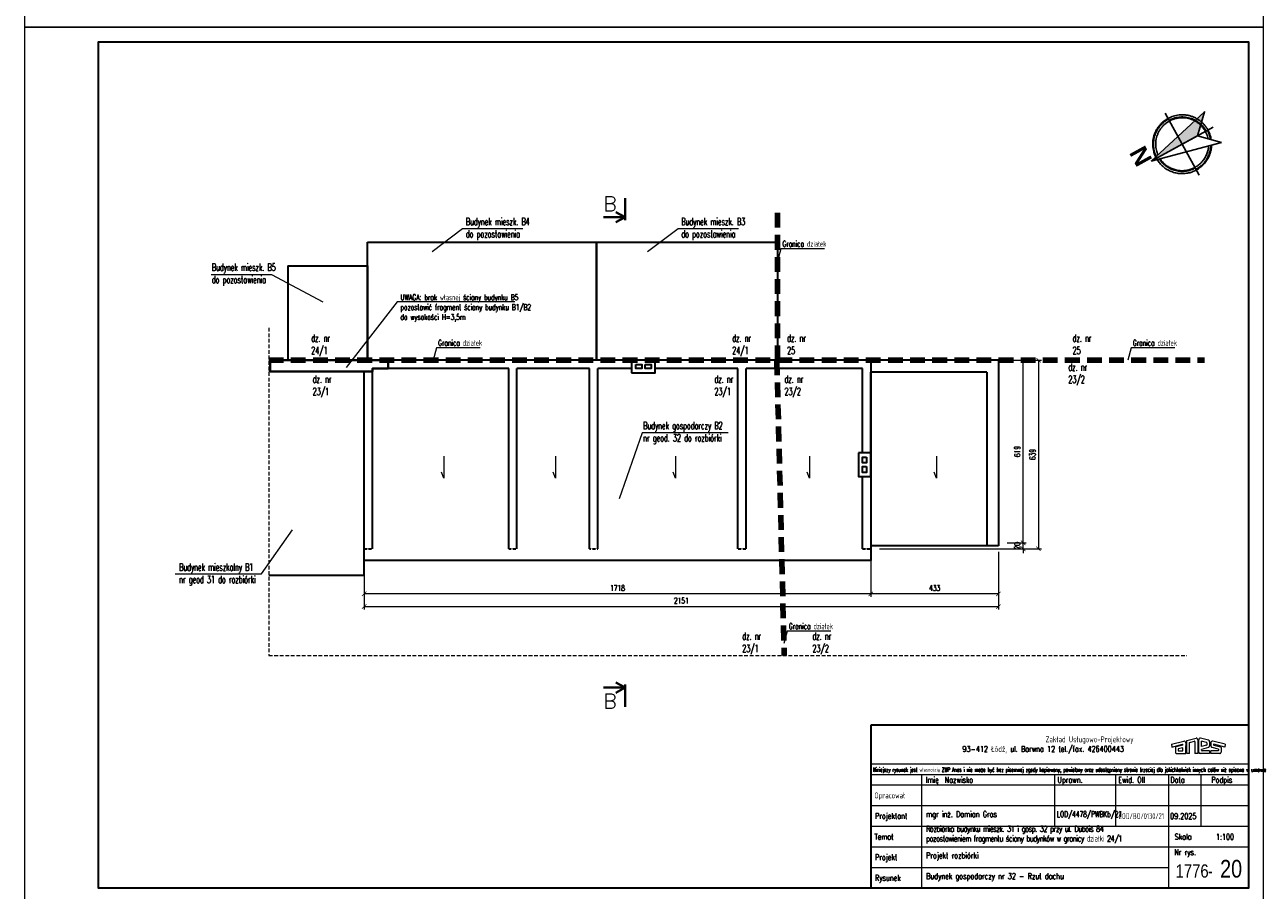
# Model space of a CAD drawing. Header units: millimetres. Extents: x 33311 to 435617, y -160714 to 185563.
# Tile 65 of 70: x 393617 to 435617, y -100884 to -71537. Entities that reach past the tile are written whole.
import ezdxf

# ---------------------------------------------------------------- set-up
doc = ezdxf.new("R2010")
doc.units = ezdxf.units.MM
doc.header["$MEASUREMENT"] = 0
doc.linetypes.add('( Dashed )', pattern=[0.75, 0.5, -0.25])
doc.linetypes.add('HIDDEN2', pattern=[0.1875, 0.125, -0.0625])
doc.layers.get('Defpoints').update_dxf_attribs({"lineweight": 0})
for name, color, linetype, lineweight in [('[ 01przekrój proj', 70, 'Continuous', 40), ('[ 02przekrój istn', 42, 'Continuous', 30), ('[ 05widok istn', 50, 'Continuous', 30), ('[ 17granica', 172, 'HIDDEN2', 100), ('[ 20ucięcie', 8, 'HIDDEN2', 13), ('[ 21kreskowanie', 9, 'Continuous', 13), ('[ 22wymiarowanie', 8, 'Continuous', 13), ('[ 23kota odnośnik', 1, 'Continuous', 13), ('[ 24ramka cienka', 1, 'Continuous', 13), ('[ 25ramka gruba', 4, 'Continuous', 30), ('[035 średnia', 2, 'Continuous', 30), ('[opisy1', 7, 'Continuous', 13), ('[opisy2', 4, 'Continuous', 13), ('[opisy3', 2, 'Continuous', 30), ('[opisy4', 3, 'Continuous', 30), ('[opisy5', 6, 'Continuous', 53), ('[ramka cienka', 1, 'Continuous', 13), ('[ramka gruba', 4, 'Continuous', 30)]:
    doc.layers.add(name, color=color, linetype=linetype, lineweight=lineweight)
doc.styles.add('1.50d', font='simplex.shx', dxfattribs={"height": 250})
doc.styles.add('99.2', font='simplex.shx', dxfattribs={"width": 0.6, "height": 200})
doc.styles.add('99.3', font='simplex.shx', dxfattribs={"width": 0.6, "height": 250})
doc.styles.add('ROMANS', font='romans.shx', dxfattribs={"height": 0.2})
doc.styles.add('SANSSERIFBOLD', font='txt', dxfattribs={"height": 0.3})
doc.styles.get("Standard").update_dxf_attribs({"font": 'arial.ttf'})
doc.styles.add('Style-Arial', font='arial.ttf')
doc.dimstyles.new('100cm', dxfattribs={"dimtxt": 200, "dimasz": 150, "dimexe": 100, "dimexo": 300, "dimgap": 100, "dimtad": 1, "dimdec": 0, "dimlfac": 0.1, "dimzin": 11, "dimtxsty": '99.2', "dimblk": 'ARCHTICK', "dimcen": 1.5, "dimclrd": 256, "dimclre": 256, "dimclrt": 4, "dimadec": 0, "dimazin": 0, "dimtfac": 0.75, "dimtdec": 0, "dimtix": 1, "dimtmove": 2, "dimatfit": 3, "dimfxl": 1, "dimtolj": 1, "dimtzin": 11, "dimlwd": -1, "dimlwe": -1, "dimarcsym": 0})

# ---------------------------------------------------------------- blocks, each defined once
blk = doc.blocks.new('*U902')
at = {"ltscale": 2000}
for p, q in [((-593, 484), (-779, 1310)), ((-779, 1310), (924, -477)), ((553, 1176), (-728, -848)), ((-1420, 299), (-593, 484)), ((924, -477), (-1099, 805)), ((924, -477), (-1420, 299))]:
    blk.add_line(p, q, dxfattribs=at)
at = {"ltscale": 2000, "flags": 128}
blk.add_lwpolyline([(924, -477), (-1420, 299), (-593, 484)], close=True, dxfattribs=at)
at = {"ltscale": 2000}
for points, weights in [([(-699, 953), (-1614, 244), (-777, -557), (60, -1358), (728, -412)], [1, 0.652720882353, 1, 0.652720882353, 1]), ([(-674, 844), (-1430, 192), (-702, -491), (25, -1174), (628, -379)], [1, 0.668990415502, 1, 0.668990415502, 1]), ([(781, -327), (1145, 317), (635, 853), (125, 1388), (-536, 1056)], [1, 0.803443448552, 1, 0.803443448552, 1]), ([(709, -251), (1006, 319), (563, 784), (119, 1249), (-464, 980)], [1, 0.813443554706, 1, 0.813443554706, 1])]:
    blk.add_rational_spline(points, weights, degree=2, knots=[0, 0, 0, 0.5, 0.5, 1, 1, 1], dxfattribs=at)
for points, weights in [([(-693, 926), (-822, 824), (-910, 685)], [1, 0.985987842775, 1]), ([(433, 986), (-28, 1278), (-518, 1037)], [1, 0.872086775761, 1]), ([(727, -270), (1130, 486), (406, 944)], [1, 0.733153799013, 1]), ([(-867, 658), (-1361, -122), (-581, -616)], [1, 0.707106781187, 1]), ([(-608, -658), (214, -1178), (734, -356)], [1, 0.707106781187, 1])]:
    blk.add_rational_spline(points, weights, degree=2, dxfattribs=at)
blk.add_solid([(924, -477), (-1420, 299), (-593, 484)], dxfattribs=at)
at = {"linetype": 'Continuous', "style": 'SANSSERIFBOLD', "width": 1}
blk.add_text('N', height=600, rotation=237.7119, dxfattribs=at).set_placement((853, -453))
blk = doc.blocks.new('_ArchTick')
at = {"color": 0, "linetype": 'ByBlock', "const_width": 0.15, "flags": 128}
blk.add_lwpolyline([(-0.5, -0.5), (0.5, 0.5)], dxfattribs=at)
blk = doc.blocks.new('*D904')
at = {"layer": '[ 22wymiarowanie', "transparency": 16777216}
for p, q in [((422308, -89404), (422308, -90936)), ((426638, -89404), (426638, -90936)), ((426638, -90836), (422308, -90836))]:
    blk.add_line(p, q, dxfattribs=at)
at = {"layer": 'Defpoints', "color": 0, "transparency": 16777216}
for p in [(422308, -89104), (426638, -89104), (422308, -90836)]:
    blk.add_point(p, dxfattribs=at)
at = {"layer": '[ 22wymiarowanie', "transparency": 16777216, "xscale": 150, "yscale": 150, "zscale": 150, "rotation": 180}
blk.add_blockref('_ArchTick', (422308, -90836), dxfattribs=at)
at = {"layer": '[ 22wymiarowanie', "transparency": 16777216, "xscale": 150, "yscale": 150, "zscale": 150}
blk.add_blockref('_ArchTick', (426638, -90836), dxfattribs=at)
at = {"layer": '[ 22wymiarowanie', "color": 4, "transparency": 16777216, "insert": (424473, -90636), "char_height": 200, "attachment_point": 5, "style": '99.2'}
blk.add_mtext('\\A1;\\H1x;\\W0.6;433', dxfattribs=at)
blk = doc.blocks.new('*D903')
at = {"layer": '[ 22wymiarowanie', "transparency": 16777216}
for p, q in [((422308, -89404), (422308, -90936)), ((405128, -89604), (405128, -90936)), ((422308, -90836), (405128, -90836))]:
    blk.add_line(p, q, dxfattribs=at)
at = {"layer": 'Defpoints', "color": 0, "transparency": 16777216}
for p in [(405128, -89304), (422308, -89104), (405128, -90836)]:
    blk.add_point(p, dxfattribs=at)
at = {"layer": '[ 22wymiarowanie', "transparency": 16777216, "xscale": 150, "yscale": 150, "zscale": 150, "rotation": 180}
blk.add_blockref('_ArchTick', (405128, -90836), dxfattribs=at)
at = {"layer": '[ 22wymiarowanie', "transparency": 16777216, "xscale": 150, "yscale": 150, "zscale": 150}
blk.add_blockref('_ArchTick', (422308, -90836), dxfattribs=at)
at = {"layer": '[ 22wymiarowanie', "color": 4, "transparency": 16777216, "insert": (413718, -90636), "char_height": 200, "attachment_point": 5, "style": '99.2'}
blk.add_mtext('\\A1;\\H1x;\\W0.6;1718', dxfattribs=at)
blk = doc.blocks.new('*D905')
at = {"layer": '[ 22wymiarowanie', "transparency": 16777216}
for p, q in [((426638, -89404), (426638, -91365)), ((405128, -89604), (405128, -91365)), ((405128, -91265), (426638, -91265))]:
    blk.add_line(p, q, dxfattribs=at)
at = {"layer": 'Defpoints', "color": 0, "transparency": 16777216}
for p in [(405128, -89304), (426638, -89104), (426638, -91265)]:
    blk.add_point(p, dxfattribs=at)
at = {"layer": '[ 22wymiarowanie', "transparency": 16777216, "xscale": 150, "yscale": 150, "zscale": 150, "rotation": 180}
blk.add_blockref('_ArchTick', (405128, -91265), dxfattribs=at)
at = {"layer": '[ 22wymiarowanie', "transparency": 16777216, "xscale": 150, "yscale": 150, "zscale": 150}
blk.add_blockref('_ArchTick', (426638, -91265), dxfattribs=at)
at = {"layer": '[ 22wymiarowanie', "color": 4, "transparency": 16777216, "insert": (415883, -91065), "char_height": 200, "attachment_point": 5, "style": '99.2'}
blk.add_mtext('\\A1;\\H1x;\\W0.6;2151', dxfattribs=at)
blk = doc.blocks.new('*D907')
at = {"layer": '[ 22wymiarowanie', "transparency": 16777216}
for p, q in [((427477, -89104), (427477, -88954)), ((422608, -89304), (427577, -89304)), ((426938, -89104), (427577, -89104)), ((427477, -89304), (427477, -89104)), ((427477, -89304), (427477, -89454))]:
    blk.add_line(p, q, dxfattribs=at)
at = {"layer": 'Defpoints', "color": 0, "transparency": 16777216}
for p in [(422308, -89304), (426638, -89104), (427477, -89104)]:
    blk.add_point(p, dxfattribs=at)
at = {"layer": '[ 22wymiarowanie', "transparency": 16777216, "xscale": 150, "yscale": 150, "zscale": 150}
for p, rotation in [((427477, -89104), 270), ((427477, -89304), 90)]:
    blk.add_blockref('_ArchTick', p, dxfattribs=dict(at, rotation=rotation))
at = {"layer": '[ 22wymiarowanie', "color": 4, "transparency": 16777216, "insert": (427277, -89204), "char_height": 200, "attachment_point": 5, "rotation": 90, "style": '99.2'}
blk.add_mtext('\\A1;\\H1x;\\W0.6;20', dxfattribs=at)
blk = doc.blocks.new('*D906')
at = {"layer": '[ 22wymiarowanie', "transparency": 16777216}
for p, q in [((426938, -82914), (427577, -82914)), ((427477, -89104), (427477, -82914)), ((426938, -89104), (427577, -89104))]:
    blk.add_line(p, q, dxfattribs=at)
at = {"layer": 'Defpoints', "color": 0, "transparency": 16777216}
for p in [(426638, -82914), (427477, -82914), (426638, -89104)]:
    blk.add_point(p, dxfattribs=at)
at = {"layer": '[ 22wymiarowanie', "transparency": 16777216, "xscale": 150, "yscale": 150, "zscale": 150}
for p, rotation in [((427477, -82914), 90), ((427477, -89104), 270)]:
    blk.add_blockref('_ArchTick', p, dxfattribs=dict(at, rotation=rotation))
at = {"layer": '[ 22wymiarowanie', "color": 4, "transparency": 16777216, "insert": (427277, -86009), "char_height": 200, "attachment_point": 5, "rotation": 90, "style": '99.2'}
blk.add_mtext('\\A1;\\H1x;\\W0.6;619', dxfattribs=at)
blk = doc.blocks.new('*D908')
at = {"layer": '[ 22wymiarowanie', "transparency": 16777216}
for p, q in [((426938, -82914), (428096, -82914)), ((427996, -82914), (427996, -89304)), ((422608, -89304), (428096, -89304))]:
    blk.add_line(p, q, dxfattribs=at)
at = {"layer": 'Defpoints', "color": 0, "transparency": 16777216}
for p in [(426638, -82914), (422308, -89304), (427996, -89304)]:
    blk.add_point(p, dxfattribs=at)
at = {"layer": '[ 22wymiarowanie', "transparency": 16777216, "xscale": 150, "yscale": 150, "zscale": 150}
for p, rotation in [((427996, -82914), 90), ((427996, -89304), 270)]:
    blk.add_blockref('_ArchTick', p, dxfattribs=dict(at, rotation=rotation))
at = {"layer": '[ 22wymiarowanie', "color": 4, "transparency": 16777216, "insert": (427796, -86109), "char_height": 200, "attachment_point": 5, "rotation": 90, "style": '99.2'}
blk.add_mtext('\\A1;\\H1x;\\W0.6;639', dxfattribs=at)
blk = doc.blocks.new('tabela bez spr 2021_1')
at = {"layer": '[opisy2'}
for p, q in [((132.83, -25.09), (136, -24.3)), ((132.83, -29.57), (132.83, -25.09)), ((136.52, -24.87), (136.52, -29.57)), ((136.89, -29.06), (136.89, -24.82)), ((140.18, -24.99), (137.44, -24.3)), ((127.59, -26.43), (131.79, -25.38)), ((127.59, -26.43), (127.75, -27.34)), ((127.75, -27.34), (131.42, -26.43)), ((128.96, -27.51), (128.96, -29.1)), ((131.47, -26.67), (129.2, -27.23)), ((129.88, -28.07), (129.88, -28.58)), ((131.46, -27.62), (129.94, -28)), ((129.96, -28.65), (131.46, -28.65)), ((131.54, -28.57), (131.54, -27.69)), ((132.46, -25.87), (132.46, -26.94)), ((132.46, -29.57), (132.46, -26.94)), ((133.75, -25.81), (135.44, -25.39)), ((133.75, -29.57), (133.75, -25.81)), ((135.6, -25.57), (135.6, -29.57)), ((137.81, -27.2), (137.81, -25.35)), ((139.54, -25.78), (137.81, -25.35)), ((139.54, -26.77), (137.81, -27.2)), ((140.18, -27.56), (137.81, -28.15)), ((137.81, -28.43), (137.81, -28.15)), ((140.58, -28.65), (138.04, -28.65)), ((139.66, -25.95), (139.66, -26.6)), ((140.58, -25.6), (140.58, -26.94)), ((140.58, -28.65), (140.58, -29.57)), ((140.96, -25.87), (140.96, -26.94)), ((140.96, -29.57), (140.96, -28.65)), ((143.47, -28.65), (140.96, -28.65)), ((141.3, -27.45), (143.48, -28)), ((145.84, -26.43), (141.63, -25.38)), ((141.96, -26.67), (144.22, -27.23)), ((145.68, -27.34), (142.01, -26.43)), ((143.54, -28.07), (143.54, -28.57)), ((144.47, -27.51), (144.47, -29.09)), ((145.84, -26.43), (145.68, -27.34)), ((129.4, -29.57), (132.46, -29.57)), ((133.75, -29.57), (132.83, -29.57)), ((136.52, -29.57), (135.6, -29.57)), ((140.58, -29.57), (137.41, -29.57)), ((143.98, -29.57), (140.96, -29.57))]:
    blk.add_line(p, q, dxfattribs=at)
for centre, radius, start, end in [((135.98, -24.84), 0.543, 356.9861, 87.5158), ((137.43, -24.84), 0.543, 89.6601, 183.0139), ((139.9, -25.61), 0.685, 359.5002, 65.6108), ((129.3, -27.56), 0.341, 106.0489, 172.1193), ((129.42, -29.11), 0.463, 177.9182, 272.4415), ((129.99, -28.09), 0.104, 113.2683, 168.7778), ((129.99, -28.55), 0.104, 191.2222, 254.218), ((131.42, -26.55), 0.125, 293.4567, 88.5217), ((131.47, -27.69), 0.0711, 357.5438, 94.4598), ((131.43, -28.55), 0.104, 285.782, 348.7778), ((131.89, -25.95), 0.573, 7.5229, 99.9962), ((135.44, -25.55), 0.161, 353.6731, 90.0449), ((137.43, -29.03), 0.543, 183.0139, 267.5158), ((138.05, -28.41), 0.237, 185.1133, 273.2773), ((139.45, -25.97), 0.209, 5.6607, 65.2868), ((139.4, -26.55), 0.264, 301.3304, 347.7221), ((139.9, -26.94), 0.682, 294.2445, 0.3127), ((141.53, -25.95), 0.573, 80.0038, 172.4771), ((141.5, -26.96), 0.532, 177.7189, 248.0928), ((142.01, -26.55), 0.125, 91.4783, 246.5433), ((143.44, -28.55), 0.104, 285.782, 348.7778), ((143.44, -28.09), 0.104, 11.2222, 66.7317), ((144, -29.11), 0.463, 267.5585, 2.0818), ((144.13, -27.56), 0.341, 7.8807, 73.9511)]:
    blk.add_arc(centre, radius, start, end, dxfattribs=at)
at = {"layer": '[ramka cienka'}
for p, q in [((25.85, -33.08), (153.85, -33.08)), ((25.75, -36.7), (153.75, -36.7)), ((42.85, -36.7), (42.85, -75.2)), ((88.06, -54.2), (88.06, -36.7)), ((108.78, -54.2), (108.78, -36.7)), ((126.78, -75.2), (126.78, -36.7)), ((137.75, -54.2), (137.75, -36.7)), ((25.75, -40.2), (153.75, -40.2)), ((25.75, -47.2), (153.75, -47.2)), ((25.75, -54.2), (153.75, -54.2)), ((25.75, -54.2), (153.75, -54.2)), ((25.75, -61.2), (153.75, -61.2)), ((25.75, -68.2), (126.78, -68.2))]:
    blk.add_line(p, q, dxfattribs=at)
at = {"layer": '[ramka gruba'}
blk.add_3dface([(25.75, -19.79), (153.75, -19.79), (153.75, -75.2), (25.75, -75.2)], dxfattribs=at)
at = {"layer": '[opisy1', "linetype": 'Continuous', "style": 'ROMANS', "width": 0.6}
blk.add_text('Niniejszy rysunek jest własnością ZUP Anes i nie może być bez pisemnej zgody kopiowany, powielany oraz udostępniany stronie trzeciej dla jakichkolwiek innych celów niż opisane w umowie', height=1.4, dxfattribs=at).set_placement((26.37, -35.74))
at = {"layer": '[opisy2', "linetype": 'Continuous', "style": 'ROMANS', "width": 0.8}
for s, p in [('Zakład Usługowo-Projektowy', (84.93, -25.74)), ('93-412 Łódź, ul. Barwna 12 tel./fax. 426400443', (56.75, -29.01)), ('Imię', (44.32, -39.48)), (' Nazwisko', (49.63, -39.48)), ('Uprawn.', (88.99, -39.48)), ('Ewid. OII', (109.57, -39.48)), ('Data', (127.24, -39.48)), ('Podpis', (141.15, -39.48)), ('Opracował', (26.89, -44.75)), ('Projektant', (27.1, -51.72)), ('Temat', (26.89, -58.75)), ('Skala', (128.73, -58.75)), ('Nr rys.', (128.58, -63.99)), ('Projekt', (27.1, -65.72)), ('Rysunek', (27.1, -72.72))]:
    blk.add_text(s, height=2, dxfattribs=at).set_placement(p)
at = {"layer": '[opisy4', "linetype": 'Continuous', "style": 'Style-Arial', "width": 0.8}
blk.add_text('-', height=4.5, dxfattribs=at).set_placement((139.97, -71.61))

msp = doc.modelspace()

# ---------------------------------------------------------------- hatches: boundary and pattern name
at = {"layer": '[ 21kreskowanie'}
h = msp.add_hatch(dxfattribs=at)
h.set_pattern_fill('HATCH', color=256, style=0, pattern_type=2)
h.set_pattern_definition([])
h.paths.add_polyline_path([(401936.31, -82914.47), (405936.31, -82914.47), (405936.31, -83194.47), (405408.5, -83194.47), (405408.5, -83294.47), (401936.31, -83294.47)], flags=17)

# ---------------------------------------------------------------- linework, layer by layer
at = {"layer": '[ 01przekrój proj', "linetype": 'Continuous', "elevation": 0, "flags": 128}
msp.add_lwpolyline([(401936.31, -83294.47), (401936.31, -82914.47), (405936.31, -82914.47), (405936.31, -83194.47), (405408.5, -83194.47), (405408.5, -83294.47)], close=True, dxfattribs=at)
at = {"layer": '[ 02przekrój istn', "linetype": '( Dashed )'}
for p, q in [((401936.31, -82914.47), (401893.15, -82914.47)), ((405128.5, -82914.47), (404128.5, -82914.47)), ((401936.31, -83294.47), (401893.15, -83294.47))]:
    msp.add_line(p, q, dxfattribs=at)
at = {"layer": '[ 02przekrój istn', "linetype": 'Continuous'}
msp.add_line((422028.5, -83194.47), (418078.5, -83194.47), dxfattribs=at)
at = {"layer": '[ 05widok istn', "linetype": 'Continuous'}
for p, q in [((426638.5, -82914.47), (405128.5, -82914.47)), ((422308.5, -82914.47), (422308.5, -89704.47)), ((426638.5, -82914.47), (426638.5, -89204.47)), ((405128.5, -89304.47), (405128.5, -83294.47)), ((405408.5, -89304.47), (405408.5, -83194.47)), ((410028.5, -83194.47), (405408.5, -83194.47)), ((410028.5, -89304.47), (410028.5, -83194.47)), ((412768.5, -83194.47), (410308.5, -83194.47)), ((410308.5, -89304.47), (410308.5, -83194.47)), ((412768.5, -89304.47), (412768.5, -83194.47)), ((414198.5, -83194.47), (413048.5, -83194.47)), ((413048.5, -89304.47), (413048.5, -83194.47)), ((417798.5, -83194.47), (414998.5, -83194.47)), ((417798.5, -89304.47), (417798.5, -83194.47)), ((418078.5, -89304.47), (418078.5, -83194.47)), ((422028.5, -86054.47), (422028.5, -83194.47)), ((426238.5, -83314.47), (422308.5, -83314.47)), ((422308.5, -86854.47), (422308.5, -83314.47)), ((426238.5, -83314.47), (426238.5, -89204.47)), ((422028.5, -89304.47), (422028.5, -86854.47)), ((426638.5, -89204.47), (422308.5, -89204.47)), ((422308.5, -89704.47), (405128.5, -89704.47)), ((401893.15, -90204.47), (405128.5, -90204.47))]:
    msp.add_line(p, q, dxfattribs=at)
at = {"layer": '[ 05widok istn'}
msp.add_line((405128.5, -90204.47), (405128.5, -83294.47), dxfattribs=at)
at = {"layer": '[ 05widok istn', "linetype": '( Dashed )'}
for p, q in [((405128.5, -89304.47), (405408.5, -89304.47)), ((410028.5, -89304.47), (410308.5, -89304.47)), ((412768.5, -89304.47), (413048.5, -89304.47)), ((417798.5, -89304.47), (418078.5, -89304.47)), ((422028.5, -89304.47), (422308.5, -89304.47))]:
    msp.add_line(p, q, dxfattribs=at)
at = {"layer": '[ 05widok istn', "linetype": 'Continuous'}
for points in [[(414198.5, -83334.47), (414998.5, -83334.47), (414998.5, -82914.47), (414198.5, -82914.47)], [(414338.5, -83054.47), (414538.5, -83054.47), (414538.5, -83194.47), (414338.5, -83194.47)], [(414658.5, -83054.47), (414858.5, -83054.47), (414858.5, -83194.47), (414658.5, -83194.47)], [(421888.5, -86054.47), (421888.5, -86854.47), (422308.5, -86854.47), (422308.5, -86054.47)], [(422168.5, -86194.47), (422168.5, -86394.47), (422028.5, -86394.47), (422028.5, -86194.47)], [(422168.5, -86514.47), (422168.5, -86714.47), (422028.5, -86714.47), (422028.5, -86514.47)]]:
    msp.add_3dface(points, dxfattribs=at)
at = {"layer": '[ 17granica', "ltscale": 4000}
for p, q in [((419141.55, -82914.47), (419141.55, -77914.37)), ((401893.15, -82914.47), (433622.55, -82914.47)), ((419124.64, -82914.47), (419371.85, -92922.1))]:
    msp.add_line(p, q, dxfattribs=at)
at = {"layer": '[ 20ucięcie', "linetype": 'HIDDEN2', "ltscale": 1000}
for p, q in [((401893.15, -81816.36), (401893.15, -92922.1)), ((401893.15, -92922.1), (433030.08, -92922.1))]:
    msp.add_line(p, q, dxfattribs=at)
at = {"layer": '[ 23kota odnośnik', "lineweight": 40}
for p, q in [((413979.98, -78166.57), (413979.98, -77413.7)), ((413238.64, -78060.28), (413979.98, -78060.28)), ((413979.98, -78060.28), (413663.09, -77886.93)), ((413979.98, -78060.28), (413663.09, -78233.63)), ((413238.64, -94013.66), (413979.98, -94013.66)), ((413979.98, -94013.66), (413663.09, -93840.31)), ((413979.98, -94013.66), (413663.09, -94187.02)), ((413979.98, -93907.38), (413979.98, -94660.25))]:
    msp.add_line(p, q, dxfattribs=at)
at = {"layer": '[ 23kota odnośnik'}
for p, q in [((407824.21, -86164.02), (407824.21, -86908.68)), ((411616.87, -86164.02), (411616.87, -86908.68)), ((415682.88, -86164.02), (415682.88, -86908.68)), ((420227.24, -86164.02), (420227.24, -86908.68)), ((424532.43, -86164.02), (424532.43, -86908.68)), ((407824.21, -86908.68), (407749.43, -86709.97)), ((411616.87, -86908.68), (411542.09, -86709.97)), ((415682.88, -86908.68), (415608.1, -86709.97)), ((420227.24, -86908.68), (420152.46, -86709.97)), ((424532.43, -86908.68), (424457.65, -86709.97))]:
    msp.add_line(p, q, dxfattribs=at)
at = {"layer": '[ 23kota odnośnik', "extrusion": (-2.30297e-14, 0.997989, 0.063383), "elevation": -75880.96, "flags": 128}
for points in [[(-410513.7, 43118.35), (-408463.7, 43118.35), (-407429.05, 55324.27)], [(-417821.5, 43118.35), (-415771.49, 43118.35), (-414736.85, 55324.27)]]:
    msp.add_lwpolyline(points, dxfattribs=at)
at = {"layer": '[ 23kota odnośnik', "elevation": 0, "flags": 128}
for points in [[(420735.28, -79133.71), (419256.26, -79133.71), (419141.55, -79553.97)], [(409059.94, -82494.22), (407580.93, -82494.22), (407466.21, -82914.47)], [(432622.31, -82494.22), (431143.29, -82494.22), (431028.58, -82914.47)], [(420955.7, -92101.9), (419476.68, -92101.9), (419361.97, -92522.15)]]:
    msp.add_lwpolyline(points, dxfattribs=at)
at = {"layer": '[ 23kota odnośnik', "extrusion": (2.30312e-14, 0.997989, 0.063383), "elevation": -78636.73, "flags": 128}
msp.add_lwpolyline([(-399935.27, 24143.83), (-401985.27, 24143.83), (-403722.54, 38769.41)], dxfattribs=at)
at = {"layer": '[ 23kota odnośnik', "extrusion": (-3.87829e-17, -0.999772, 0.021333), "elevation": 81730.84, "flags": 128}
msp.add_lwpolyline([(410242.03, 36486.81), (406242.03, 36486.81), (404515.07, -67806.29)], dxfattribs=at)
at = {"layer": '[ 23kota odnośnik', "extrusion": (-9.78516e-19, 0.997989, 0.063383), "elevation": -82783.68, "flags": 128}
msp.add_lwpolyline([(-417472.56, 43556.75), (-414552.09, 43556.75), (-413780.83, 78788.49)], dxfattribs=at)
at = {"layer": '[ 23kota odnośnik', "extrusion": (3.15822e-17, 0.997989, 0.063383), "elevation": -87550.56, "flags": 128}
msp.add_lwpolyline([(-398722.4, 43859.5), (-401642.87, 43859.5), (-402694.27, 20320.42)], dxfattribs=at)
at = {"layer": '[ 24ramka cienka', "ltscale": 2}
for points in [[(435617.41, -71613.79), (393617.41, -71613.79), (393617.41, -41913.79), (435617.41, -41913.79)], [(435617.41, -101313.79), (393617.41, -101313.79), (393617.41, -71613.79), (435617.41, -71613.79)]]:
    msp.add_3dface(points, dxfattribs=at)
at = {"layer": '[ 25ramka gruba', "ltscale": 2}
for p, q in [((422317.41, -95272.83), (435117.41, -95272.83)), ((422317.41, -100813.79), (422317.41, -95272.83)), ((422317.41, -95272.83), (435117.41, -95272.83))]:
    msp.add_line(p, q, dxfattribs=at)
at = {"layer": '[ 25ramka gruba'}
for p, q in [((422317.41, -95272.83), (435117.41, -95272.83)), ((422317.41, -100813.79), (422317.41, -95272.83))]:
    msp.add_line(p, q, dxfattribs=at)
at = {"layer": '[ 25ramka gruba', "ltscale": 2}
for points in [[(396117.41, -72113.79), (435117.41, -72113.79), (435117.41, -100813.79), (396117.41, -100813.79)], [(435117.41, -100813.79), (396117.41, -100813.79), (396117.41, -72113.79), (435117.41, -72113.79)]]:
    msp.add_3dface(points, dxfattribs=at)
at = {"layer": '[035 średnia', "linetype": 'Continuous'}
for p, q in [((405238.5, -82914.47), (405238.5, -78914.47)), ((402538.5, -79714.47), (405238.5, -79714.47)), ((402538.5, -79714.47), (402538.5, -82914.47)), ((405238.5, -79714.47), (405238.5, -82914.47))]:
    msp.add_line(p, q, dxfattribs=at)
for points in [[(405238.5, -78904.23), (413004.03, -78904.23), (413004.03, -82914.47), (405238.5, -82914.47)], [(413004.03, -78904.23), (419141.55, -78904.23), (419141.55, -82914.47), (413004.03, -82914.47)]]:
    msp.add_3dface(points, dxfattribs=at)

# ---------------------------------------------------------------- block references
at = {"ltscale": 2000, "rotation": 241.1342754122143}
msp.add_blockref('*U902', (432682.46, -75584.5), dxfattribs=at)
at = {"layer": '[ramka gruba', "ltscale": 100, "xscale": 100, "yscale": 100, "zscale": 100}
msp.add_blockref('tabela bez spr 2021_1', (419742.1, -93293.36), dxfattribs=at)

# ---------------------------------------------------------------- texts
at = {"layer": '[opisy2', "linetype": 'Continuous', "lineweight": 40, "char_height": 500, "width": 795.356, "attachment_point": 3, "style": '1.50d'}
for insert in [(413691.23, -77360.98), (413691.23, -94226.81)]:
    msp.add_mtext('B', dxfattribs=dict(at, insert=insert))
at = {"layer": '[opisy2', "linetype": 'Continuous', "char_height": 200}
for s, insert, attachment_point, style in [('\\H1x;\\W0.6;Granica działek', (419309.99, -78864.86), 1, '99.2'), ('\\pt1800;\\H1x;\\W0.6;UWAGA: brak własnej ściany budynku B5\\Ppozostawić fragment ściany budynku B1/B2\\Pdo wysokości H=3,5m', (406356.78, -80679.4, 38222.08), 1, '99.2'), ('\\H1x;\\W0.6;Granica działek', (407634.65, -82225.36), 1, '99.2'), ('\\H1x;\\W0.6;Granica działek', (431197.02, -82225.36), 1, '99.2'), ('\\H1x;\\W0.6;Granica działek', (419530.4, -91833.05), 1, '99.2'), ('\\H1x;\\W0.6;LOD/4478/PWBKb/21', (428619.86, -98471.6), 7, 'ROMANS'), ('\\H1x;\\W0.6;ŁOD/BO/0130/21', (430709.38, -98471.6), 7, 'ROMANS'), ('\\H1x;\\W0.8;09.2025', (432459.48, -98471.6), 7, 'ROMANS')]:
    msp.add_mtext(s, dxfattribs=dict(at, insert=insert, attachment_point=attachment_point, style=style))
at = {"layer": '[opisy3', "linetype": 'Continuous'}
for s, insert, char_height, attachment_point, style in [('\\H1x;\\W0.6;Budynek mieszk. B4\\Pdo pozostawienia', (408576.05, -78087.9, 38222.08), 250, 1, '99.3'), ('\\H1x;\\W0.6;Budynek mieszk. B3\\Pdo pozostawienia', (415883.85, -78087.9, 38222.08), 250, 1, '99.3'), ('\\H1x;\\W0.6;Budynek mieszk. B5 \\Pdo pozostawienia', (399962.23, -79635.46, 19111.04), 250, 1, '99.3'), ('\\H1x;\\W0.6;dz. nr \\P24/1', (403332.32, -82040.3, 38222.08), 250, 1, '99.3'), ('\\H1x;\\W0.6;dz. nr \\P24/1', (417609.72, -82040.3, 38222.08), 250, 1, '99.3'), ('\\H1x;\\W0.6;dz. nr \\P25', (419469.44, -82040.3, 38222.08), 250, 1, '99.3'), ('\\H1x;\\W0.6;dz. nr \\P25', (429153.67, -82040.3, 38222.08), 250, 1, '99.3'), ('\\H1x;\\W0.6;dz. nr \\P23/2', (429008.73, -83018.89, 38222.08), 250, 1, '99.3'), ('\\H1x;\\W0.6;dz. nr \\P23/1', (403381.43, -83428.95, 38222.08), 250, 1, '99.3'), ('\\H1x;\\W0.6;dz. nr \\P23/1', (417005.45, -83428.95, 38222.08), 250, 1, '99.3'), ('\\H1x;\\W0.6;dz. nr \\P23/2', (419383.07, -83428.95, 38222.08), 250, 1, '99.3'), ('\\H1x;\\W0.6;Budynek gospodarczy B2 \\Pnr geod. 32 do rozbiórki', (414588.29, -85004.53, 38222.08), 250, 1, '99.3'), ('\\H1x;\\W0.6;Budynek mieszkalny B1\\Pnr geod 31 do rozbiórki', (398853.48, -89803.03, 38222.08), 250, 1, '99.3'), ('\\H1x;\\W0.6;dz. nr \\P23/1', (417951.8, -92142.94, 38222.08), 250, 1, '99.3'), ('\\H1x;\\W0.6;dz. nr \\P23/2', (420329.42, -92142.94, 38222.08), 250, 1, '99.3'), ('\\H1x;\\W0.8;mgr inż. Damian Gras', (424184.94, -98471.6), 200, 7, 'ROMANS'), ('\\H1x;\\W0.8;1:100', (434010.6, -99171.6), 200, 7, 'ROMANS'), ('\\H1x;\\W0.8;Projekt rozbiórki', (424184.94, -99871.6), 200, 7, 'ROMANS'), ('\\H1x;\\W0.8;Budynek gospodarczy nr 32 - Rzut dachu', (424184.94, -100571.6), 200, 7, 'ROMANS')]:
    msp.add_mtext(s, dxfattribs=dict(at, insert=insert, char_height=char_height, attachment_point=attachment_point, style=style))
at = {"layer": '[opisy3', "linetype": 'Continuous', "insert": (424184.94, -99299.66), "char_height": 200, "width": 8200, "attachment_point": 7, "style": 'ROMANS'}
msp.add_mtext('\\H1x;\\W0.8;\\T0.900;Rozbiórka budynku mieszk. 31 i gosp. 32 przy ul. Dubois 84 pozostawieniem fragmentu ściany budynków w granicy działki 24/1', dxfattribs=at)
at = {"layer": '[opisy4', "linetype": 'Continuous', "insert": (433765.2, -100462.99), "char_height": 450, "attachment_point": 9}
msp.add_mtext('\\H1x;\\W0.8;1776', dxfattribs=at)
at = {"layer": '[opisy5', "linetype": 'Continuous', "insert": (434155.57, -100462.99), "char_height": 600, "attachment_point": 7}
msp.add_mtext('\\H1x;\\W0.8;20', dxfattribs=at)

# ---------------------------------------------------------------- dimensions: what is measured, and where the dimension line sits
at = {"layer": '[ 22wymiarowanie'}
for base, p1, p2, angle, picture, middle in [((427996.08, -89304.47), (426638.5, -82914.47), (422308.5, -89304.47), 270, '*D908', (427796.08, -86109.47)), ((427476.98, -82914.47), (426638.5, -89104.47), (426638.5, -82914.47), 90, '*D906', (427276.98, -86009.47)), ((427476.98, -89104.47), (422308.5, -89304.47), (426638.5, -89104.47), 90, '*D907', (427276.98, -89204.47)), ((405128.5, -90835.64), (422308.5, -89104.47), (405128.5, -89304.47), 180, '*D903', (413718.5, -90635.64)), ((422308.5, -90835.64), (426638.5, -89104.47), (422308.5, -89104.47), 180, '*D904', (424473.5, -90635.64))]:
    dim = msp.add_linear_dim(base=base, p1=p1, p2=p2, angle=angle, text='\\H1x;\\W0.6;<>', dimstyle='100cm', override={"dimatfit": 1}, dxfattribs=at)
    dim.commit()
    dim.dimension.update_dxf_attribs({"geometry": picture, "text_midpoint": middle})
dim = msp.add_linear_dim(base=(426638.5, -91264.64), p1=(405128.5, -89304.47), p2=(426638.5, -89104.47), text='\\H1x;\\W0.6;<>', dimstyle='100cm', override={"dimatfit": 1}, dxfattribs=at)
dim.commit()
dim.dimension.update_dxf_attribs({"geometry": '*D905', "text_midpoint": (415883.5, -91064.64)})

doc.saveas('drawing.dxf')
